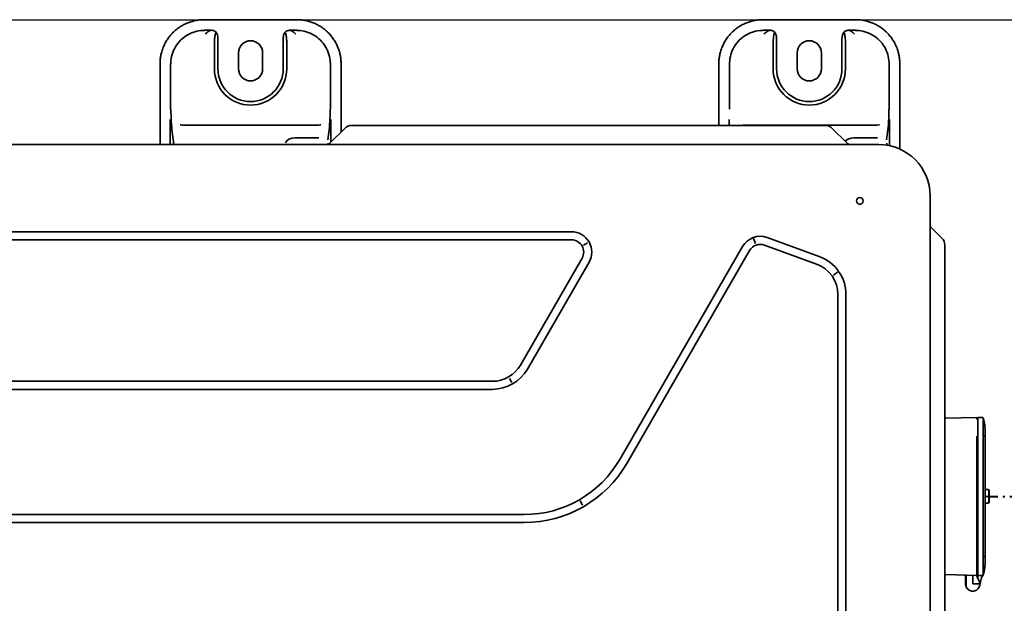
# Model space of a CAD drawing. Header units: millimetres. Extents: x -53858 to 733, y -20463 to 1307.
# Tile 246 of 256: x -51874 to -51825, y -15886 to -15857. Entities that reach past the tile are written whole.
import ezdxf

# ---------------------------------------------------------------- set-up
doc = ezdxf.new("R2010")
doc.units = ezdxf.units.MM
doc.linetypes.add('DASHDOT', pattern=[1, 0.5, -0.25, 0, -0.25])
doc.layers.add('_HVAC_urzadzenia', color=251, linetype='Continuous', lineweight=35)
doc.layers.add('is_skropliny_przewody', color=30, linetype='DASHDOT', lineweight=40)
doc.layers.add('IS_PODKLAD', color=252, linetype='Continuous')
doc.layers.add('XREF_2024_11_27_RZUT_BASEN_CAD$0$_ściany', color=8, linetype='Continuous')

# ---------------------------------------------------------------- blocks, each defined once
blk = doc.blocks.new('XREF_2024_11_27_RZUT_BASEN_CAD')
at = {"layer": 'XREF_2024_11_27_RZUT_BASEN_CAD$0$_ściany'}
blk.add_line((-51975.444, -15856.93), (-51336.444, -15856.93), dxfattribs=at)
blk = doc.blocks.new('A$C41852E73')
at = {"linetype": 'Continuous'}
for p, q in [((91.16, 57.895), (89.755, 57.895)), ((94.362, 57.895), (91.16, 57.895)), ((118.915, 57.895), (117.51, 57.895)), ((122.117, 57.895), (118.915, 57.895)), ((90.126, 57.368), (89.762, 57.368)), ((94.355, 57.368), (93.992, 57.368)), ((117.881, 57.368), (117.517, 57.368)), ((122.11, 57.368), (121.747, 57.368)), ((90.435, 56.945), (90.435, 55.453)), ((93.682, 55.453), (93.682, 56.953)), ((118.19, 56.917), (118.19, 55.453)), ((121.437, 55.453), (121.437, 56.945)), ((90.261, 56.701), (90.261, 55.453)), ((91.459, 56.251), (91.459, 55.453)), ((92.657, 55.453), (92.657, 56.251)), ((93.855, 55.453), (93.855, 56.701)), ((118.016, 56.701), (118.016, 55.453)), ((119.214, 56.251), (119.214, 55.453)), ((120.412, 55.453), (120.412, 56.251)), ((121.611, 55.453), (121.611, 56.701)), ((87.562, 55.702), (87.562, 51.692)), ((88.087, 55.702), (88.087, 53.449)), ((96.03, 53.449), (96.03, 55.702)), ((96.555, 52.319), (96.555, 55.702)), ((115.317, 55.702), (115.317, 52.645)), ((115.842, 55.702), (115.842, 53.449)), ((123.785, 53.449), (123.785, 55.702)), ((124.31, 51.469), (124.31, 55.702)), ((88.07, 51.692), (88.07, 52.948)), ((96.046, 52.948), (96.046, 51.811)), ((115.825, 52.645), (115.825, 52.948)), ((123.801, 52.948), (123.801, 51.633)), ((88.155, 52.437), (88.248, 51.692)), ((95.353, 52.659), (88.764, 52.659)), ((95.899, 51.934), (95.961, 52.429)), ((96.734, 52.499), (96.028, 51.793)), ((97.087, 52.645), (100.907, 52.645)), ((100.907, 52.645), (116.781, 52.645)), ((123.108, 52.659), (116.519, 52.659)), ((116.781, 52.645), (120.601, 52.645)), ((120.954, 52.499), (121.66, 51.793)), ((123.654, 51.934), (123.717, 52.435)), ((94.262, 52.029), (95.454, 52.029)), ((122.017, 52.029), (123.209, 52.029)), ((3.542, 51.692), (123.268, 51.692)), ((95.44, 51.697), (95.599, 51.697)), ((95.599, 51.697), (95.892, 51.697)), ((95.911, 51.77), (95.911, 51.709)), ((123.666, 51.77), (123.666, 51.659)), ((125.814, 49.147), (125.814, 9.7)), ((126.399, 47.054), (125.869, 47.583)), ((107.995, 47.368), (16.221, 47.368)), ((107.995, 46.968), (16.221, 46.968)), ((117.049, 47.025), (117.138, 46.782)), ((120.311, 46.138), (117.721, 47.08)), ((108.8, 46.821), (108.596, 46.703)), ((116.499, 46.636), (110.399, 36.069)), ((120.175, 45.763), (117.585, 46.705)), ((126.545, 46.701), (126.545, 42.681)), ((105.465, 40.749), (108.525, 46.05)), ((116.845, 46.436), (110.745, 35.87)), ((105.81, 40.549), (108.871, 45.85)), ((121.01, 45.22), (121.222, 45.368)), ((121.234, 14.598), (121.234, 44.249)), ((121.634, 14.598), (121.634, 44.249)), ((126.545, 42.681), (126.545, 26.128)), ((20.146, 39.943), (104.07, 39.943)), ((104.916, 40.088), (105.034, 39.884)), ((20.146, 39.544), (104.07, 39.544)), ((126.574, 38.113), (128.142, 38.154)), ((128.142, 38.154), (128.142, 38.068)), ((128.192, 38.152), (128.423, 38.146)), ((128.192, 37.213), (128.192, 38.152)), ((128.192, 38.07), (128.142, 38.068)), ((128.142, 31.243), (128.142, 37.213)), ((128.192, 37.213), (128.192, 31.243)), ((128.444, 31.243), (128.444, 37.213)), ((128.542, 34.565), (128.678, 34.565)), ((128.741, 34.545), (128.741, 34.545)), ((128.741, 33.916), (128.741, 34.545)), ((108.423, 34.014), (108.553, 33.789)), ((128.542, 34.228), (128.677, 34.228)), ((128.677, 33.891), (128.542, 33.891)), ((128.739, 33.913), (128.739, 33.913)), ((105.655, 33.33), (21.205, 33.33)), ((105.655, 32.931), (21.205, 32.931)), ((128.142, 31.243), (128.142, 30.303)), ((128.192, 30.304), (128.192, 31.243)), ((128.142, 30.303), (126.574, 30.344)), ((128.192, 30.386), (128.142, 30.388)), ((127.573, 30.264), (127.573, 30.288)), ((127.573, 29.885), (127.573, 30.264)), ((127.601, 30.317), (127.601, 30.317)), ((127.612, 30.26), (127.612, 29.885)), ((127.612, 29.885), (127.612, 29.885)), ((127.933, 30.278), (127.933, 29.885)), ((128.423, 30.31), (128.192, 30.304)), ((128.226, 29.885), (128.292, 29.885))]:
    blk.add_line(p, q, dxfattribs=at)
at = {"linetype": 'Continuous', "extrusion": (0, 0, -1)}
blk.add_circle((-122.319, 48.897), 0.166, dxfattribs=at)
at = {"linetype": 'Continuous'}
for centre, radius, start, end in [((92.058, 56.251), 0.599, 0, 180), ((119.813, 56.251), 0.599, 0, 180), ((92.058, 55.453), 1.797, 180, 0), ((92.058, 55.453), 1.623, 180, 0), ((92.058, 55.453), 0.599, 180, 0), ((119.813, 55.453), 1.797, 180, 0), ((119.813, 55.453), 1.623, 180, 0), ((119.813, 55.453), 0.599, 180, 0), ((120.601, 52.146), 0.499, 45, 90), ((95.44, 51.597), 0.0998, 90, 106.6355), ((95.675, 52.146), 0.499, 294.7184, 315), ((122.013, 52.146), 0.499, 225, 245.2816), ((126.166, 47.88), 0.419, 212.9344, 225), ((126.046, 46.701), 0.499, 0, 45), ((127.995, 29.738), 0.2, 288.73, 292.5824)]:
    blk.add_arc(centre, radius, start, end, dxfattribs=at)
at = {"linetype": 'Continuous', "extrusion": (0, 0, -1)}
for centre, radius, start, end in [((-97.087, 52.146), 0.499, 45, 90), ((-123.268, 49.147), 2.546, 90, 180), ((-107.995, 46.356), 1.011, 90, 210), ((-107.995, 46.356), 0.612, 90, 210), ((-117.375, 46.13), 1.011, 30, 110), ((-117.375, 46.13), 0.612, 30, 110), ((-119.624, 44.249), 2.01, 110, 180), ((-119.624, 44.249), 1.611, 110, 180), ((-104.07, 41.554), 1.611, 210, 270), ((-104.07, 41.554), 2.01, 210, 270), ((-126.575, 38.083), 0.03, 0, 88.5), ((-105.655, 38.808), 5.478, 210, 270), ((-105.655, 38.808), 5.877, 210, 270), ((-128.821, 33.856), 0.0998, 34.5298, 36.8699), ((-126.575, 30.374), 0.03, 271.5, 0), ((-127.543, 30.288), 0.03, 91.5, 180), ((-127.572, 30.288), 0.03, 91.5, 95), ((-127.933, 29.885), 0.359, 180, 340.9168), ((-128.398, 30.328), 0.0499, 200.7433, 219.4127), ((-127.64, 29.784), 0.0499, 340.9168, 47.8148)]:
    blk.add_arc(centre, radius, start, end, dxfattribs=at)
at = {"linetype": 'Continuous'}
for centre, major_axis, ratio, start_param, end_param in [((94.262, 51.68), (0.499, 0), 0.700208, 1.570796, 2.835362), ((122.017, 51.68), (0.499, 0), 0.700208, 1.570796, 2.594482), ((128.702, 34.515), (0, 0.0499), 0.999988, 5.357462, 6.283361), ((128.698, 33.941), (0, 0.0499), 0.999971, 3.14112, 4.114821), ((127.933, 29.885), (0.36, 0.002), 0.999744, 3.136887, 3.147275), ((127.579, 30.287), (0.0008, 0.0299), 1, 4.974552, 6.282945)]:
    blk.add_ellipse(centre, major_axis=major_axis, ratio=ratio, start_param=start_param, end_param=end_param, dxfattribs=at)
for points in [[(89.755, 57.895), (88.846, 57.895), (87.562, 56.61), (87.562, 55.702)], [(96.555, 55.702), (96.555, 56.61), (95.271, 57.895), (94.362, 57.895)], [(117.51, 57.895), (116.601, 57.895), (115.317, 56.61), (115.317, 55.702)], [(124.31, 55.702), (124.31, 56.61), (123.026, 57.895), (122.117, 57.895)]]:
    blk.add_rational_spline(points, [1, 0.853553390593, 0.853553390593, 1], degree=2, dxfattribs=at)
for points, degree, knots in [([(88.095, 55.702), (88.095, 55.722), (88.096, 55.741), (88.101, 55.9), (88.123, 56.035), (88.239, 56.432), (88.386, 56.68), (88.779, 57.072), (89.025, 57.217), (89.421, 57.332), (89.559, 57.354), (89.716, 57.36), (89.735, 57.36), (89.754, 57.36)], 3, [0, 0, 0, 0, 0.02246, 0.02246, 0.181739, 0.181739, 0.500298, 0.500298, 0.818856, 0.818856, 0.978135, 0.978135, 1, 1, 1, 1]), ([(89.812, 57.173), (89.87, 57.238), (89.926, 57.293), (90.02, 57.346), (90.058, 57.359), (90.098, 57.366)], 3, [0, 0, 0, 0, 0.647263, 0.647263, 1, 1, 1, 1]), ([(90.126, 57.368), (90.159, 57.368), (90.193, 57.362), (90.257, 57.34), (90.287, 57.323), (90.339, 57.281), (90.361, 57.255), (90.386, 57.212), (90.393, 57.197), (90.398, 57.182)], 3, [0, 0, 0, 0, 0.287153, 0.287153, 0.577946, 0.577946, 0.859927, 0.859927, 1, 1, 1, 1]), ([(90.261, 56.701), (90.262, 56.747), (90.262, 56.793), (90.268, 56.92), (90.276, 57.002), (90.295, 57.133), (90.305, 57.188), (90.317, 57.236)], 3, [0, 0, 0, 0, 0.23746, 0.23746, 0.665527, 0.665527, 1, 1, 1, 1]), ([(93.716, 57.175), (93.727, 57.207), (93.744, 57.238), (93.784, 57.287), (93.807, 57.307), (93.859, 57.339), (93.889, 57.352), (93.943, 57.365), (93.968, 57.368), (93.992, 57.368)], 3, [0, 0, 0, 0, 0.285581, 0.285581, 0.532819, 0.532819, 0.798343, 0.798343, 1, 1, 1, 1]), ([(93.8, 57.236), (93.812, 57.189), (93.822, 57.136), (93.841, 57.005), (93.848, 56.924), (93.854, 56.795), (93.855, 56.748), (93.855, 56.701)], 3, [0, 0, 0, 0, 0.330235, 0.330235, 0.759533, 0.759533, 1, 1, 1, 1]), ([(94.019, 57.366), (94.059, 57.359), (94.097, 57.346), (94.191, 57.293), (94.247, 57.239), (94.305, 57.173)], 3, [0, 0, 0, 0, 0.352897, 0.352897, 1, 1, 1, 1]), ([(94.363, 57.36), (94.381, 57.36), (94.398, 57.36), (94.555, 57.355), (94.691, 57.333), (95.088, 57.218), (95.338, 57.071), (95.729, 56.682), (95.874, 56.438), (95.992, 56.042), (96.015, 55.903), (96.021, 55.744), (96.021, 55.723), (96.021, 55.702)], 3, [0, 0, 0, 0, 0.020474, 0.020474, 0.179696, 0.179696, 0.498139, 0.498139, 0.816582, 0.816582, 0.975803, 0.975803, 1, 1, 1, 1]), ([(115.851, 55.702), (115.85, 55.722), (115.851, 55.741), (115.856, 55.9), (115.878, 56.035), (115.994, 56.432), (116.141, 56.68), (116.534, 57.072), (116.78, 57.217), (117.176, 57.332), (117.314, 57.354), (117.471, 57.36), (117.49, 57.36), (117.509, 57.36)], 3, [0, 0, 0, 0, 0.02246, 0.02246, 0.181739, 0.181739, 0.500298, 0.500298, 0.818856, 0.818856, 0.978135, 0.978135, 1, 1, 1, 1]), ([(117.567, 57.173), (117.625, 57.238), (117.681, 57.293), (117.775, 57.346), (117.813, 57.359), (117.853, 57.366)], 3, [0, 0, 0, 0, 0.647263, 0.647263, 1, 1, 1, 1]), ([(117.881, 57.368), (117.914, 57.368), (117.948, 57.362), (118.012, 57.34), (118.042, 57.323), (118.094, 57.281), (118.116, 57.255), (118.141, 57.212), (118.148, 57.197), (118.153, 57.182)], 3, [0, 0, 0, 0, 0.287153, 0.287153, 0.577946, 0.577946, 0.859927, 0.859927, 1, 1, 1, 1]), ([(118.016, 56.701), (118.017, 56.747), (118.017, 56.793), (118.023, 56.92), (118.031, 57.002), (118.05, 57.133), (118.06, 57.188), (118.072, 57.236)], 3, [0, 0, 0, 0, 0.23746, 0.23746, 0.665527, 0.665527, 1, 1, 1, 1]), ([(121.471, 57.175), (121.482, 57.207), (121.499, 57.238), (121.54, 57.287), (121.562, 57.307), (121.614, 57.339), (121.644, 57.352), (121.698, 57.365), (121.723, 57.368), (121.747, 57.368)], 3, [0, 0, 0, 0, 0.286567, 0.286567, 0.533463, 0.533463, 0.798622, 0.798622, 1, 1, 1, 1]), ([(121.555, 57.236), (121.567, 57.189), (121.577, 57.136), (121.596, 57.005), (121.603, 56.924), (121.609, 56.795), (121.61, 56.748), (121.61, 56.701)], 3, [0, 0, 0, 0, 0.330236, 0.330236, 0.759533, 0.759533, 1, 1, 1, 1]), ([(121.774, 57.366), (121.814, 57.359), (121.852, 57.346), (121.946, 57.293), (122.002, 57.239), (122.06, 57.173)], 3, [0, 0, 0, 0, 0.352897, 0.352897, 1, 1, 1, 1]), ([(122.118, 57.36), (122.136, 57.36), (122.153, 57.36), (122.311, 57.355), (122.446, 57.333), (122.843, 57.218), (123.093, 57.071), (123.484, 56.682), (123.63, 56.438), (123.747, 56.042), (123.77, 55.903), (123.776, 55.744), (123.776, 55.723), (123.776, 55.702)], 3, [0, 0, 0, 0, 0.020474, 0.020474, 0.179696, 0.179696, 0.498139, 0.498139, 0.816582, 0.816582, 0.975803, 0.975803, 1, 1, 1, 1]), ([(88.155, 52.437), (88.137, 52.584), (88.123, 52.788), (88.108, 53.124), (88.104, 53.242), (88.1, 53.392), (88.1, 53.421), (88.099, 53.449)], 3, [0, 0, 0, 0, 0.617667, 0.617667, 0.928066, 0.928066, 1, 1, 1, 1]), ([(96.018, 53.449), (96.017, 53.421), (96.017, 53.393), (96.013, 53.243), (96.009, 53.124), (95.994, 52.786), (95.98, 52.579), (95.961, 52.432)], 3, [0, 0, 0, 0, 0.071083, 0.071083, 0.379506, 0.379506, 1, 1, 1, 1]), ([(123.773, 53.449), (123.772, 53.421), (123.772, 53.393), (123.768, 53.243), (123.764, 53.124), (123.749, 52.787), (123.735, 52.581), (123.717, 52.435)], 3, [0, 0, 0, 0, 0.071343, 0.071343, 0.380895, 0.380895, 1, 1, 1, 1]), ([(88.564, 52.676), (88.579, 52.674), (88.594, 52.671), (88.659, 52.662), (88.711, 52.66), (88.764, 52.659)], 3, [0, 0, 0, 0, 0.229268, 0.229268, 1, 1, 1, 1]), ([(95.353, 52.659), (95.404, 52.66), (95.454, 52.662), (95.52, 52.671), (95.536, 52.674), (95.552, 52.676)], 3, [0, 0, 0, 0, 0.754905, 0.754905, 1, 1, 1, 1]), ([(123.108, 52.659), (123.159, 52.66), (123.21, 52.662), (123.276, 52.671), (123.292, 52.674), (123.307, 52.676)], 3, [0, 0, 0, 0, 0.754905, 0.754905, 1, 1, 1, 1]), ([(128.444, 37.213), (128.444, 37.3), (128.445, 37.386), (128.445, 37.62), (128.445, 37.761), (128.445, 37.985), (128.445, 38.067), (128.445, 38.122), (128.444, 38.131), (128.444, 38.137)], 3, [0, 0, 0, 0, 0.194833, 0.194833, 0.54886, 0.54886, 0.902887, 0.902887, 1, 1, 1, 1]), ([(128.541, 37.607), (128.54, 37.623), (128.539, 37.659), (128.534, 37.721), (128.526, 37.789), (128.514, 37.863), (128.499, 37.938), (128.478, 38.021), (128.461, 38.079), (128.452, 38.108)], 3, [0, 0, 0, 0, 0.102586, 0.230742, 0.38492, 0.517726, 0.66566, 0.829796, 1, 1, 1, 1]), ([(128.542, 37.555), (128.542, 37.555), (128.542, 37.531), (128.542, 37.505), (128.542, 37.405), (128.542, 37.339), (128.542, 37.279), (128.542, 37.213)], 2, [0, 0, 0, 0.25, 0.25, 0.5, 0.75, 0.75, 1, 1, 1]), ([(128.678, 34.565), (128.683, 34.565), (128.689, 34.565), (128.699, 34.565), (128.702, 34.565), (128.702, 34.565)], 3, [0, 0, 0, 0, 0.502921, 0.502921, 1, 1, 1, 1]), ([(128.722, 34.233), (128.718, 34.288), (128.729, 34.343), (128.729, 34.443), (128.722, 34.488), (128.721, 34.533)], 3, [0, 0, 0, 0, 0.55006, 0.55006, 1, 1, 1, 1]), ([(128.698, 33.891), (128.698, 33.891), (128.697, 33.891), (128.692, 33.891), (128.683, 33.891), (128.677, 33.891)], 3, [0, 0, 0, 0, 0.230023, 0.230023, 1, 1, 1, 1]), ([(128.721, 33.925), (128.721, 33.972), (128.728, 34.019), (128.727, 34.118), (128.718, 34.171), (128.722, 34.223)], 3, [0, 0, 0, 0, 0.471231, 0.471231, 1, 1, 1, 1]), ([(128.444, 31.243), (128.444, 31.156), (128.445, 31.07), (128.445, 30.836), (128.445, 30.696), (128.445, 30.471), (128.445, 30.389), (128.445, 30.334), (128.444, 30.325), (128.444, 30.32)], 3, [0, 0, 0, 0, 0.194833, 0.194833, 0.54886, 0.54886, 0.902887, 0.902887, 1, 1, 1, 1]), ([(128.452, 30.348), (128.46, 30.376), (128.476, 30.429), (128.495, 30.503), (128.508, 30.565), (128.518, 30.619), (128.526, 30.669), (128.532, 30.722), (128.538, 30.781), (128.54, 30.825), (128.541, 30.849)], 3, [0, 0, 0, 0, 0.160185, 0.303035, 0.418084, 0.508085, 0.604318, 0.720307, 0.854244, 1, 1, 1, 1]), ([(128.542, 31.243), (128.542, 31.178), (128.542, 31.117), (128.542, 31.052), (128.542, 30.952), (128.542, 30.925), (128.542, 30.902), (128.542, 30.902)], 2, [0, 0, 0, 0.25, 0.25, 0.5, 0.75, 0.75, 1, 1, 1]), ([(127.593, 29.768), (127.593, 29.768), (127.592, 29.77), (127.59, 29.778), (127.588, 29.784), (127.583, 29.8), (127.581, 29.81), (127.577, 29.832), (127.575, 29.845), (127.574, 29.865), (127.573, 29.873), (127.573, 29.881)], 3, [0, 0, 0, 0, 0.200338, 0.200338, 0.406996, 0.406996, 0.629167, 0.629167, 0.857744, 0.857744, 1, 1, 1, 1]), ([(127.58, 30.317), (127.579, 30.317), (127.578, 30.317), (127.576, 30.317), (127.575, 30.317), (127.574, 30.317)], 3, [0, 0, 0, 0, 0.218109, 0.218109, 1, 1, 1, 1]), ([(127.583, 30.317), (127.581, 30.317), (127.58, 30.317), (127.578, 30.317), (127.578, 30.317), (127.577, 30.317), (127.576, 30.317), (127.575, 30.317), (127.575, 30.317), (127.574, 30.317)], 3, [0, 0, 0, 0, 0.429932, 0.429932, 0.514787, 0.514787, 0.850395, 0.850395, 1, 1, 1, 1]), ([(127.612, 29.885), (127.612, 29.885), (127.612, 29.877), (127.611, 29.863), (127.61, 29.843), (127.608, 29.827), (127.606, 29.817), (127.605, 29.812), (127.605, 29.811), (127.605, 29.811)], 3, [0, 0, 0, 0, 0.010827, 0.21601, 0.418979, 0.618966, 0.782998, 0.925075, 1, 1, 1, 1]), ([(127.607, 30.295), (127.608, 30.292), (127.61, 30.284), (127.612, 30.272), (127.612, 30.263), (127.612, 30.26)], 3, [0, 0, 0, 0, 0.283992, 0.793805, 1, 1, 1, 1]), ([(127.933, 30.278), (127.933, 30.278), (127.933, 30.279), (127.933, 30.281), (127.933, 30.283), (127.933, 30.288), (127.933, 30.291), (127.933, 30.297), (127.933, 30.299), (127.933, 30.304), (127.933, 30.305), (127.933, 30.307), (127.933, 30.308), (127.933, 30.308)], 3, [0, 0, 0, 0, 0.023258, 0.023258, 0.140412, 0.140412, 0.355459, 0.355459, 0.570337, 0.570337, 0.785167, 0.785167, 1, 1, 1, 1]), ([(128.226, 29.885), (128.22, 29.885), (128.213, 29.885), (128.193, 29.885), (128.177, 29.885), (128.153, 29.885), (128.144, 29.885), (128.126, 29.885), (128.117, 29.885), (128.09, 29.885), (128.071, 29.885), (128.042, 29.885), (128.032, 29.885), (128.012, 29.885), (128.002, 29.885), (127.973, 29.885), (127.953, 29.885), (127.933, 29.885)], 3, [0, 0, 0, 0, 0.086708, 0.086708, 0.269432, 0.269432, 0.360794, 0.360794, 0.452157, 0.452157, 0.634881, 0.634881, 0.726243, 0.726243, 0.817605, 0.817605, 1, 1, 1, 1]), ([(128.142, 30.303), (128.142, 30.301), (128.142, 30.3), (128.143, 30.297), (128.143, 30.296), (128.143, 30.295), (128.143, 30.294), (128.143, 30.293), (128.143, 30.292), (128.143, 30.291), (128.143, 30.291), (128.143, 30.291), (128.143, 30.29), (128.143, 30.29), (128.143, 30.29), (128.143, 30.29), (128.143, 30.29), (128.143, 30.289), (128.143, 30.289), (128.143, 30.289), (128.143, 30.289), (128.143, 30.289), (128.143, 30.289), (128.143, 30.289), (128.143, 30.289), (128.143, 30.289), (128.143, 30.289), (128.143, 30.289), (128.143, 30.289), (128.143, 30.289), (128.143, 30.289), (128.143, 30.289), (128.143, 30.289), (128.143, 30.289), (128.143, 30.289), (128.143, 30.289)], 3, [0, 0, 0, 0, 0.339585, 0.339585, 0.564952, 0.564952, 0.713812, 0.713812, 0.811847, 0.811847, 0.876294, 0.876294, 0.918617, 0.918617, 0.946398, 0.946398, 0.964637, 0.964637, 0.976621, 0.976621, 0.984509, 0.984509, 0.989719, 0.989719, 0.993179, 0.993179, 0.995499, 0.995499, 0.997552, 0.997552, 0.998521, 0.998521, 0.99951, 0.99951, 1, 1, 1, 1]), ([(128.331, 30.071), (128.325, 30.039), (128.319, 30.006), (128.303, 29.92), (128.293, 29.866), (128.283, 29.812)], 3, [0, 0, 0, 0, 0.378733, 0.378733, 1, 1, 1, 1])]:
    blk.add_open_spline(points, degree=degree, knots=knots, dxfattribs=at)
for points, degree in [([(89.754, 57.36), (89.757, 57.36), (89.759, 57.36), (89.762, 57.36)], 3), ([(94.363, 57.36), (94.36, 57.36), (94.357, 57.36), (94.355, 57.36)], 3), ([(117.509, 57.36), (117.512, 57.36), (117.514, 57.36), (117.517, 57.36)], 3), ([(122.118, 57.36), (122.115, 57.36), (122.112, 57.36), (122.11, 57.36)], 3), ([(90.398, 57.182), (90.423, 57.106), (90.435, 57.025), (90.435, 56.945)], 3), ([(93.682, 56.953), (93.682, 57.029), (93.693, 57.104), (93.716, 57.175)], 3), ([(118.153, 57.182), (118.181, 57.098), (118.192, 57.009), (118.19, 56.921)], 3), ([(121.437, 56.945), (121.437, 57.023), (121.448, 57.101), (121.471, 57.175)], 3), ([(128.451, 38.125), (128.447, 38.137), (128.435, 38.146), (128.423, 38.146)], 3), ([(128.449, 38.129), (128.45, 38.128), (128.45, 38.126), (128.451, 38.124)], 3), ([(128.516, 37.851), (128.501, 37.94), (128.479, 38.031), (128.451, 38.125)], 3), ([(128.451, 37.213), (128.447, 37.213), (128.435, 37.213), (128.423, 37.213)], 3), ([(128.542, 37.213), (128.542, 37.213), (128.511, 37.213), (128.451, 37.213)], 3), ([(128.542, 37.555), (128.542, 37.574), (128.541, 37.593), (128.541, 37.612)], 3), ([(128.542, 37.213), (128.542, 31.243)], 1), ([(128.451, 31.243), (128.447, 31.243), (128.435, 31.243), (128.423, 31.243)], 3), ([(128.542, 31.243), (128.542, 31.243), (128.511, 31.243), (128.451, 31.243)], 3), ([(128.541, 30.849), (128.542, 30.866), (128.542, 30.884), (128.542, 30.902)], 3), ([(128.451, 30.331), (128.447, 30.319), (128.435, 30.31), (128.423, 30.31)], 3), ([(128.444, 30.31), (128.447, 30.317), (128.449, 30.324), (128.451, 30.331)], 3), ([(128.449, 30.327), (128.45, 30.329), (128.45, 30.33), (128.451, 30.332)], 3), ([(128.451, 30.331), (128.474, 30.407), (128.493, 30.482), (128.507, 30.555)], 3), ([(128.451, 30.347), (128.451, 30.337), (128.451, 30.331), (128.451, 30.331)], 3), ([(128.143, 30.289), (128.152, 30.147), (128.292, 30.028), (128.292, 29.885)], 3), ([(128.192, 30.141), (128.192, 30.195), (128.192, 30.249), (128.192, 30.304)], 3), ([(128.436, 30.296), (128.383, 30.231), (128.347, 30.154), (128.331, 30.071)], 3), ([(128.444, 30.31), (128.437, 30.31), (128.43, 30.31), (128.423, 30.31)], 3)]:
    blk.add_open_spline(points, degree=degree, dxfattribs=at)

msp = doc.modelspace()

# ---------------------------------------------------------------- linework, layer by layer
at = {"layer": 'is_skropliny_przewody'}
msp.add_lwpolyline([(-51826, -15880.596), (-51821, -15880.596), (-51821, -15856.932), (-51661.713, -15856.932)], dxfattribs=at)

# ---------------------------------------------------------------- block references
at = {"layer": '_HVAC_urzadzenia'}
msp.add_blockref('A$C41852E73', (-51954.678, -15914.824), dxfattribs=at)
at = {"layer": 'IS_PODKLAD'}
msp.add_blockref('XREF_2024_11_27_RZUT_BASEN_CAD', (0, 0), dxfattribs=at)

doc.saveas('drawing.dxf')
